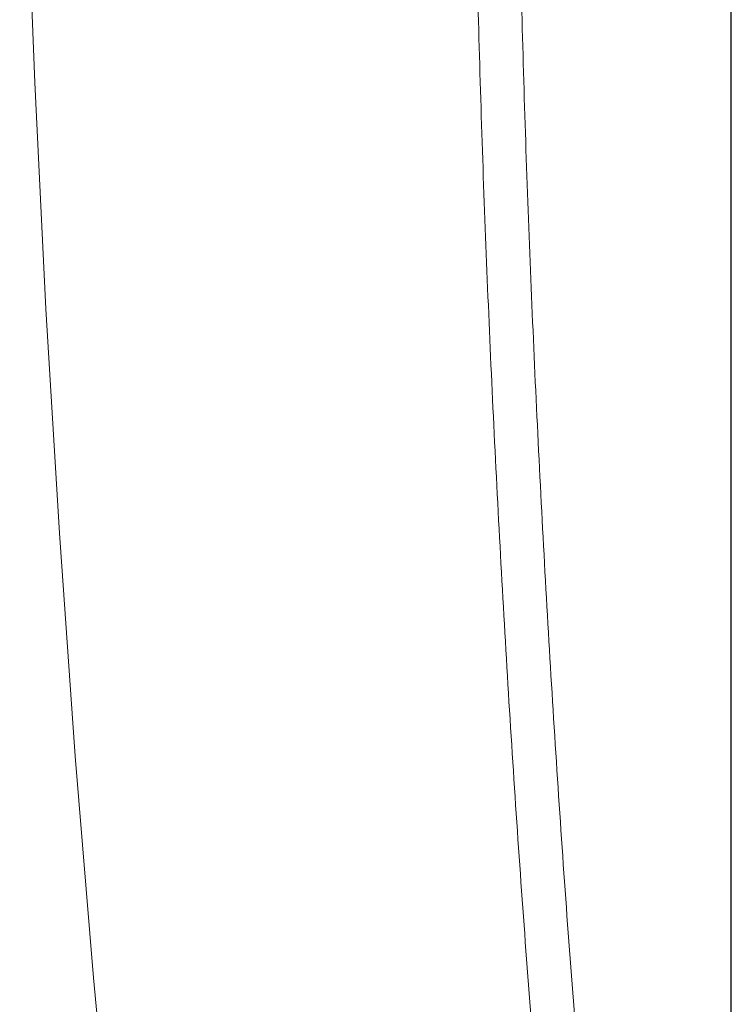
# Paper-space layout 'Blatt2' of a CAD drawing. Header units: millimetres. Extents: x 5 to 418, y 2 to 292.
# Tile 5 of 74: x 124 to 152, y 111 to 150. Entities that reach past the tile are written whole.
import ezdxf

# ---------------------------------------------------------------- set-up
doc = ezdxf.new("R2010")
doc.units = ezdxf.units.MM

psp = doc.layouts.new('Blatt2')

# ---------------------------------------------------------------- linework, layer by layer
at = {"color": 7, "linetype": 'Continuous', "lineweight": 18}
psp.add_line((151.776, 97.093), (151.776, 204.398), dxfattribs=at)
at = {"color": 7, "linetype": 'Continuous', "lineweight": 25}
psp.add_line((151.797, 97.121), (151.797, 204.426), dxfattribs=at)
at = {"color": 7, "linetype": 'Continuous', "lineweight": 18, "flags": 128}
psp.add_lwpolyline([(124.057, 165.007), (124.303, 156.078), (124.643, 147.207), (125.077, 138.396), (125.603, 129.645), (126.223, 120.956), (126.937, 112.33), (127.743, 103.768), (128.643, 95.272), (129.635, 86.842)], dxfattribs=at)
at = {"color": 7, "linetype": 'Continuous', "lineweight": 18}
for points, knots in [([(147.473, 76.418), (146.909, 81.131), (145.93, 89.3), (144.784, 101.094), (143.893, 111.698), (143.148, 122.397), (142.552, 133.121), (142.089, 143.862), (141.9, 151.049), (141.805, 154.643)], [0, 0, 0, 0, 0.186151, 0.322641, 0.45913, 0.595577, 0.732024, 0.866012, 1, 1, 1, 1]), ([(143.502, 154.697), (143.597, 151.095), (143.787, 143.89), (144.249, 133.136), (144.846, 122.412), (145.59, 111.727), (146.48, 101.136), (147.624, 89.356), (148.602, 81.198), (149.166, 76.491)], [0, 0, 0, 0, 0.134348, 0.268696, 0.405009, 0.541322, 0.677677, 0.814032, 1, 1, 1, 1])]:
    psp.add_open_spline(points, degree=3, knots=knots, dxfattribs=at)

doc.saveas('drawing.dxf')
